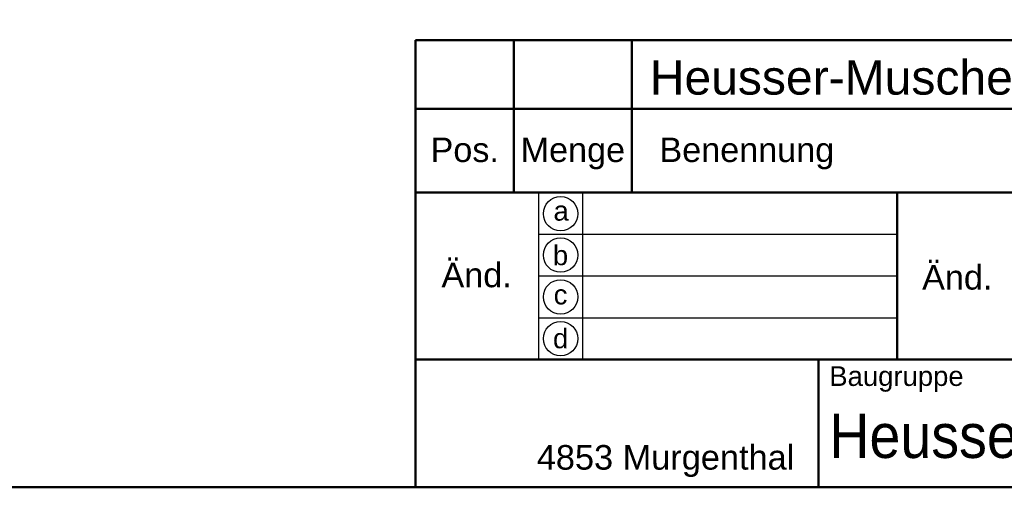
# Model space of a CAD drawing. Header units: millimetres. Extents: x 20 to 833, y 20 to 574.
# Tile 8 of 26: x 359 to 560, y 20 to 115. Entities that reach past the tile are written whole.
import ezdxf
from ezdxf.enums import TextEntityAlignment as Align

# ---------------------------------------------------------------- set-up
doc = ezdxf.new("R2010")
doc.units = ezdxf.units.MM
doc.header["$LTSCALE"] = 2
for name, color, linetype, lineweight in [('Skizziergeometrie(DIN)', 7, 'Continuous', 50), ('Skizzierlinie(DIN)', 7, 'Continuous', 25), ('Symbole(DIN)', 7, 'Continuous', 25)]:
    doc.layers.add(name, color=color, linetype=linetype, lineweight=lineweight)
doc.styles.add('Aktuell-DIN', font='arial.ttf')
doc.styles.add('Textstil10', font='arial.ttf')
doc.styles.add('Textstil41', font='arial.ttf', dxfattribs={"width": 0.8})
doc.styles.add('Textstil83', font='arial.ttf', dxfattribs={"width": 0.8})

# ---------------------------------------------------------------- blocks, each defined once
blk = doc.blocks.new('Ränder Standardrahmen')
at = {"layer": 'Skizziergeometrie(DIN)', "flags": 128}
blk.add_lwpolyline([(10, 10), (10, 287), (410, 287), (410, 10), (10, 10)], dxfattribs=at)
blk = doc.blocks.new('Schriftfelder Heusser')
at = {"layer": 'Skizziergeometrie(DIN)'}
for p, q in [((101, 229.92), (101, 236.92)), ((101, 236.92), (291, 236.92)), ((111, 229.92), (111, 236.92)), ((123, 229.92), (123, 236.92)), ((101, 191.42), (101, 229.92)), ((101, 229.92), (291, 229.92)), ((111, 229.92), (111, 221.42)), ((123, 229.92), (123, 221.42)), ((101, 221.42), (291, 221.42)), ((150, 221.42), (150, 204.42)), ((101, 204.42), (291, 204.42)), ((142, 204.42), (142, 191.42)), ((291, 191.42), (101, 191.42))]:
    blk.add_line(p, q, dxfattribs=at)
at = {"layer": 'Skizzierlinie(DIN)'}
for p, q in [((113.5, 221.42), (113.5, 204.42)), ((118, 221.42), (118, 204.42)), ((113.5, 217.17), (150, 217.17)), ((113.5, 212.92), (150, 212.92)), ((113.5, 208.67), (150, 208.67))]:
    blk.add_line(p, q, dxfattribs=at)
for centre in [(115.75, 219.25), (115.75, 215.04), (115.75, 210.79), (115.75, 206.54)]:
    blk.add_circle(centre, 1.75, dxfattribs=at)
at = {"layer": 'Symbole(DIN)', "color": 179, "true_color": 0x262659, "style": 'Aktuell-DIN'}
for s, insert, char_height, attachment_point in [('Pos.', (106, 227), 2.489, 2), ('Menge', (117, 227), 2.489, 2), ('Benennung', (125.81, 225.38), 2.489, 4), ('\\fArial|b0|i0;a', (115.81, 219.53), 2, 5), ('\\fArial|b0|i0;b', (115.75, 215), 2, 5), ('\\fArial|b0|i0;c', (115.75, 211.01), 2, 5), ('\\fArial|b0|i0;d', (115.76, 206.55), 2, 5), ('\\fArial|b0|i0;\\H2.0000;Baugruppe', (143.1, 203.73), 2, 1), ('\\fArial|b0|i0;\\H2.5000;4853 Murgenthal', (113.33, 192.46), 2.5, 7)]:
    blk.add_mtext(s, dxfattribs=dict(at, insert=insert, char_height=char_height, attachment_point=attachment_point))
at = {"layer": 'Symbole(DIN)', "color": 179, "true_color": 0x262659, "char_height": 2.489, "width": 12.3494, "attachment_point": 5, "style": 'Aktuell-DIN'}
for insert in [(107.21, 213), (156.12, 212.76)]:
    blk.add_mtext('Änd.', dxfattribs=dict(at, insert=insert))
at = {"layer": 'Symbole(DIN)', "color": 7, "insert": (143.1, 196.62), "char_height": 4.5, "width": 90.18, "attachment_point": 4, "style": 'Aktuell-DIN'}
blk.add_mtext('\\fArial|b0|i0;\\W0.90;\\H4.5000;Heusser-Muschel Serie 9  EN179', dxfattribs=at)
at = {"layer": 'Symbole(DIN)', "color": 179, "true_color": 0x262659}
for tag, height, style, p in [('AUTOR', 2.49, 'Aktuell-DIN', (240.03, 219.26)), ('KONTROLLDATUM', 2, 'Textstil10', (217.42, 215.04)), ('KONTROLLIERT_VON', 2, 'Textstil10', (239.98, 215.05))]:
    blk.add_attdef(tag, text='', height=height, dxfattribs=dict(at, style=style)).set_placement(p, align=Align.MIDDLE_LEFT)
at = {"layer": 'Symbole(DIN)', "color": 179, "true_color": 0x262659, "style": 'Textstil10'}
blk.add_attdef('ERSTELLUNGSDATUM_001', (217.23, 218.29), '', height=2, dxfattribs=at)
at = {"layer": 'Symbole(DIN)', "color": 7, "style": 'Textstil83', "width": 0.8}
blk.add_attdef('Anfänglicher_Ansichtsmaßstab_001', (281.57, 213.34), '', height=2.3, dxfattribs=at)
at = {"layer": 'Symbole(DIN)', "color": 179, "true_color": 0x262659, "style": 'Textstil10'}
blk.add_attdef('PROJEKT', text='', height=2, dxfattribs=at).set_placement((217.77, 209.72), align=Align.BOTTOM_LEFT)
at = {"layer": 'Symbole(DIN)', "color": 7, "style": 'Textstil41', "width": 0.8}
blk.add_attdef('STATUS', text='', height=5, dxfattribs=at).set_placement((284.53, 195.86), align=Align.MIDDLE_CENTER)

msp = doc.modelspace()

# ---------------------------------------------------------------- block references
at = {"xscale": 2, "yscale": 2, "zscale": 2}
for name, p in [('Ränder Standardrahmen', (0, 0)), ('Schriftfelder Heusser', (238, -362.833))]:
    msp.add_blockref(name, p, dxfattribs=at)

# ---------------------------------------------------------------- texts
at = {"layer": 'Symbole(DIN)', "color": 7, "insert": (487.659, 106.906), "char_height": 7, "width": 134.78202, "attachment_point": 1, "style": 'Aktuell-DIN'}
msp.add_mtext('{\\fArial|b0|i0;\\H7.0000;Heusser-Muschel S9.13.D4.0R}', dxfattribs=at)

doc.saveas('drawing.dxf')
